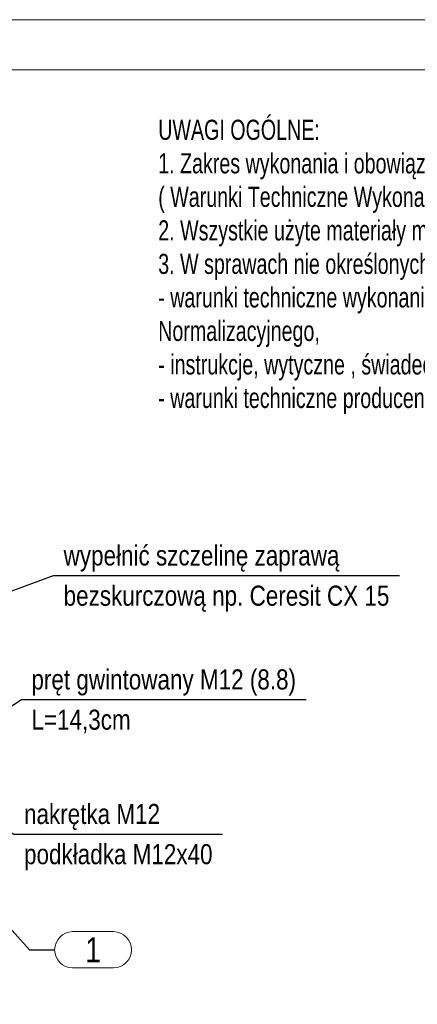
# Model space of a CAD drawing. Header units: millimetres. Extents: x 11149 to 111407, y -107619 to -23630.
# Tile 88 of 245: x 22978 to 23077, y -36605 to -36360. Entities that reach past the tile are written whole.
import ezdxf
from ezdxf.enums import TextEntityAlignment as Align

# ---------------------------------------------------------------- set-up
doc = ezdxf.new("R2010")
doc.units = ezdxf.units.MM
doc.header["$LTSCALE"] = 2
doc.layers.get('0').update_dxf_attribs({"plot": 0})
for name, color, linetype, lineweight in [('e-cad_cienkie', 1, 'Continuous', 9), ('e-cad_opisy', 7, 'Continuous', 9), ('Opisy', 7, 'Continuous', 13)]:
    doc.layers.add(name, color=color, linetype=linetype, lineweight=lineweight)
doc.styles.add('e-cad_1', font='arial.ttf', dxfattribs={"width": 0.7})
doc.dimstyles.new('e-cad_1_10_[cm]', dxfattribs={"dimtxt": 1.8, "dimasz": 1.25, "dimexe": 1.25, "dimexo": 0.625, "dimgap": 0.5, "dimtad": 1, "dimdec": 0, "dimrnd": 1, "dimzin": 1, "dimtxsty": 'e-cad_1', "dimblk": 'OBLIQUE', "dimcen": 2.5, "dimclrd": 256, "dimclre": 252, "dimclrt": 7, "dimadec": 0, "dimazin": 0, "dimtfac": 1, "dimtix": 1, "dimtmove": 2, "dimatfit": 3, "dimldrblk": 'NONE', "dimfxl": 60, "dimfxlon": 1, "dimarcsym": 0})
doc.dimstyles.new('e-cad_1_25_[cm]', dxfattribs={"dimscale": 2.5, "dimtxt": 1.8, "dimasz": 1.25, "dimexe": 1.25, "dimexo": 0.625, "dimgap": 0.5, "dimtad": 1, "dimdec": 0, "dimrnd": 1, "dimzin": 1, "dimtxsty": 'e-cad_1', "dimblk": 'OBLIQUE', "dimcen": 2.5, "dimclrd": 256, "dimclre": 252, "dimclrt": 7, "dimadec": 0, "dimazin": 0, "dimtfac": 1, "dimtix": 1, "dimtmove": 2, "dimatfit": 3, "dimldrblk": 'NONE', "dimfxl": 60, "dimfxlon": 1, "dimarcsym": 0})

# ---------------------------------------------------------------- blocks, each defined once
blk = doc.blocks.new('A3_poziom')
for points in [[(0, 0), (420, 0), (420, 297), (0, 297)], [(30, 5), (415, 5), (415, 292), (30, 292)]]:
    blk.add_lwpolyline(points, close=True)
blk = doc.blocks.new('_OBLIQUE')
at = {"color": 0, "linetype": 'ByBlock', "lineweight": -2}
blk.add_line((-0.5, -0.5), (0.5, 0.5), dxfattribs=at)
blk = doc.blocks.new('e-cad_StalOpisNiezliczalny_1')
at = {"layer": 'e-cad_cienkie', "ltscale": 0.4}
blk.add_lwpolyline([(5.866, 1.8), (1.784, 1.8, 0.991311), (1.784, -1.8), (5.866, -1.8, 0.991311)], format="xyb", close=True, dxfattribs=at)
at = {"layer": 'e-cad_opisy', "color": 9, "ltscale": 0.04, "style": 'e-cad_1', "width": 0.8}
blk.add_attdef('NR', text='', height=2.5, dxfattribs=at).set_placement((3.825, 0), align=Align.MIDDLE_CENTER)

msp = doc.modelspace()

# ---------------------------------------------------------------- block references
at = {"layer": 'e-cad_opisy', "ltscale": 0.02, "xscale": 2.5, "yscale": 2.5, "zscale": 2.5}
msp.add_blockref('A3_poziom', (22201.87, -37102.55), dxfattribs=at)
at = {"layer": 'e-cad_opisy', "xscale": 2.5, "yscale": 2.5, "zscale": 2.5}
msp.add_blockref('e-cad_StalOpisNiezliczalny_1', (22987.1, -36591.33), dxfattribs=at).add_auto_attribs({'NR': '1'})

# ---------------------------------------------------------------- texts
at = {"layer": 'e-cad_opisy', "ltscale": 0.4, "style": 'e-cad_1', "width": 0.8}
for s, p in [('pręt gwintowany M12 (8.8)', (22981.32, -36526.61)), ('L=14,3cm', (22981.32, -36536.61)), ('nakrętka M12', (22979.48, -36560.06)), ('podkładka M12x40', (22979.48, -36570.06))]:
    msp.add_text(s, height=5, dxfattribs=at).set_placement(p)

# ---------------------------------------------------------------- leaders
at = {"layer": 'e-cad_cienkie', "ltscale": 0.4, "has_arrowhead": 0}
for points in [[(22959.36, -36541.68), (22978.82, -36529.11), (23049.66, -36529.11)], [(22950.35, -36545.46), (22976.98, -36562.56), (23028.89, -36562.56)]]:
    msp.add_leader(points, dimstyle='e-cad_1_10_[cm]', override={"dimldrblk": 'None'}, dxfattribs=at)
at = {"layer": 'e-cad_cienkie', "has_arrowhead": 0}
msp.add_leader([(22949.56, -36556.68), (22980.85, -36591.33), (22987.1, -36591.33)], dimstyle='e-cad_1_25_[cm]', override={"dimldrblk": 'None'}, dxfattribs=at)

# ---------------------------------------------------------------- next in the draw order: texts
at = {"layer": 'Opisy', "insert": (23012.87, -36384.93), "char_height": 5, "width": 227.5, "attachment_point": 1, "style": 'e-cad_1', "bg_fill": 2}
msp.add_mtext('UWAGI OGÓLNE:\\P1. Zakres wykonania i obowiązki przy robotach budowlanych - zgodnie ze sztuką budowlaną\\P( Warunki Techniczne Wykonania i Odbioru Robót Budowlano - Montażowych ).\\P2. Wszystkie użyte materiały muszą posiadać niezbędne atesty dopuszczajace do stosowania w budownictwie.\\P3. W sprawach nie określonych dokumentacją obowiązują:\\P- warunki techniczne wykonania i odbioru robót budowlano montażowych - normy Polskiego Komitetu Normalizacyjnego,\\P- instrukcje, wytyczne , świadectwa dopuszczenia, atesty Instytutu Techniki Budowlanej,\\P- warunki techniczne producentów i dostawców materiałów budowlano instalacyjnych.', dxfattribs=at)

# ---------------------------------------------------------------- next in the draw order: texts
at = {"layer": 'e-cad_opisy', "style": 'e-cad_1', "width": 0.8}
for s, p in [('wypełnić szczelinę zaprawą', (22989.33, -36495.78)), ('bezskurczową np. Ceresit CX 15', (22989.33, -36505.78))]:
    msp.add_text(s, height=5, dxfattribs=at).set_placement(p)

# ---------------------------------------------------------------- next in the draw order: leaders
at = {"layer": 'e-cad_cienkie', "has_arrowhead": 0}
msp.add_leader([(22899.02, -36530.53), (22986.83, -36498.28), (23072.89, -36498.28)], dimstyle='e-cad_1_25_[cm]', override={"dimldrblk": 'None'}, dxfattribs=at)

doc.saveas('drawing.dxf')
